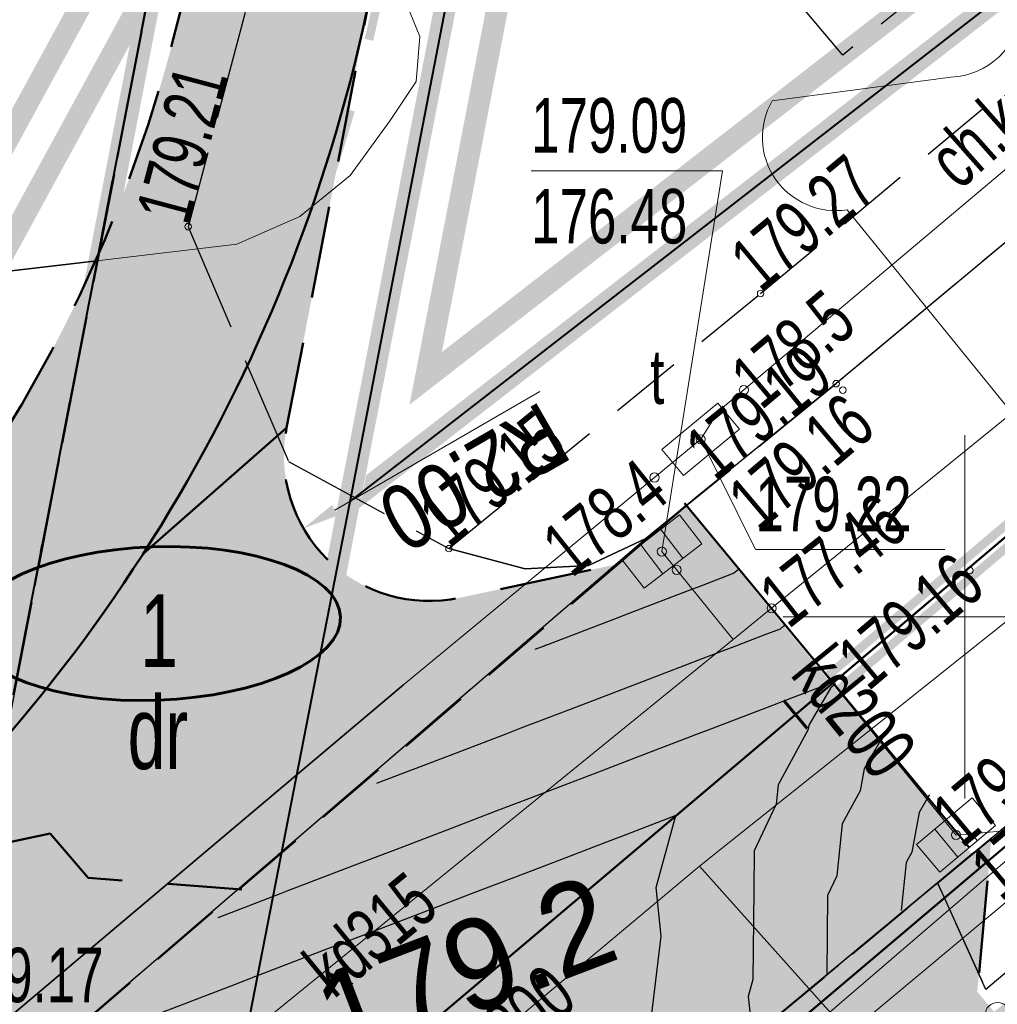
# Model space of a CAD drawing. Header units: metres. Extents: x 7429064 to 7431133, y 5709479 to 5714472.
# Tile 158 of 176: x 7429837 to 7429850, y 5710145 to 5710158. Entities that reach past the tile are written whole.
import ezdxf
from ezdxf.enums import TextEntityAlignment as Align

# ---------------------------------------------------------------- set-up
doc = ezdxf.new("R2010")
doc.units = ezdxf.units.M
for name, pattern in [('1', [0]), ('12', [3, 1, -1, 0, -1]), ('2_1', [0]), ('2_KTCR02', [1.5, 1, -0.5]), ('2_KTJZ01', [2, 1.5, -0.5]), ('2_KTKR01', [0]), ('2_KTPL01', [2, 1.5, -0.5]), ('3_14', [1, -1]), ('3_KTCR02', [1.5, 1, -0.5]), ('3_KTJZ01', [2, 1.5, -0.5]), ('3_KTKR01', [0]), ('3_KTPL01', [2, 1.5, -0.5]), ('4_KTJZ01', [2, 1.5, -0.5]), ('4_SUOP03_17', [0]), ('4_SUPE_01', [0]), ('4_SUPK_01', [0]), ('4_SUPT_01', [0]), ('4_SUPW_01', [0]), ('7_1', [0]), ('7_SUOP03_07', [0]), ('7_SUPE_01', [0]), ('7_SUPK_01', [0]), ('7_SUPT_01', [0]), ('7_SUPW_01', [0]), ('8_1', [0]), ('8_SUOP03_03', [0]), ('8_SUOP03_13', [0]), ('8_SUPE_01', [0]), ('ACAD_ISO03W100', [30, 12, -18]), ('CENTER2', [1.125, 0.75, -0.125, 0.125, -0.125]), ('DASHED', [19.05, 12.7, -6.35]), ('HIDDEN', [0.375, 0.25, -0.125])]:
    doc.linetypes.add(name, pattern=pattern)
for name, color, linetype in [('_1_Mapa', 7, 'Continuous'), ('_1_X-REFY', 7, 'Continuous'), ('C-DROGI-SYTUACJA-ETYKIETY', 7, 'Continuous'), ('C-TEREN', 7, 'Continuous'), ('C-TEREN-ETYKIETY', 7, 'Continuous'), ('zzz.gaHSDomyslna', 7, 'Continuous')]:
    doc.layers.add(name, color=color, linetype=linetype)
doc.layers.add('_Brudnopis', color=22, linetype='Continuous', lineweight=50, plot=False)
for name, color, linetype, lineweight, true_color in [('_D_7_CZASOWE ZAJĘCIE_PRZEBUDOWA SIECI', 7, 'HIDDEN', 50, 0xd16900), ('DZIALKA_L_0', 7, '1', 40, 0x008000), ('DZIALKA_T_0', 7, 'Continuous', 40, 0x008000), ('HECZ DROGI ROWEROWE', 7, 'Continuous', 13, 0xff8a8a), ('UZYTKI_T_0', 7, 'Continuous', 18, 0x008000)]:
    doc.layers.add(name, color=color, linetype=linetype, lineweight=lineweight, true_color=true_color)
for name, color, linetype, lineweight in [('_D_7_PAS DROGOWY-LINIA ROZGR TEREN INW', 222, 'HIDDEN', 50), ('_D_7_PAS DROGOWY_PODZIAL', 1, 'Continuous', 50), ('_D_7_TEREN NIEZBEDNY DLA OB_BUD', 252, 'HIDDEN', 50), ('_D_8_Wymiary', 7, 'Continuous', 20), ('D_1_LINIA_KRAWĘŻNIK_BET_20_30 WYN 0-2 CM', 5, 'HIDDEN', 40), ('D_1_LINIA_KRAWĘŻNIK_BET_20_30 WYN 12 CM - III', 7, 'Continuous', 50), ('DZIAŁKI_WEJCIE _SIECI', 30, 'ACAD_ISO03W100', 60), ('gaPoziome', 7, 'Continuous', 30), ('GMINA_L_0', 252, '12', 35), ('KRAWĘŻNIK BETONOWY 12_25 WYN 0 CM', 250, 'DASHED', 50), ('KRZYZE_L_0', 252, '1', 18), ('KTCR_E_T_1', 252, 'Continuous', 15), ('KTCR_L_1', 252, '2_KTCR02', 30), ('KTJZ_L_0', 252, '2_KTJZ01', 30), ('KTJZ_L_0_a', 252, '4_KTJZ01', 18), ('KTKR_L_0', 252, '2_KTKR01', 30), ('KTOK_L_1', 252, '2_1', 18), ('KTPL_L_0', 252, '2_KTPL01', 30), ('RTPW_T_1', 252, 'Continuous', 15), ('SUOE_L_1_a', 252, '8_SUOP03_13', 35), ('SUOT_L_1', 252, '4_SUOP03_17', 35), ('SUPE_L_2', 252, '4_SUPE_01', 18), ('SUPE_L_2_a', 252, '8_SUPE_01', 18), ('SUPE_L_3', 252, '4_SUPE_01', 18), ('SUPK_E_T_0', 252, 'Continuous', 15), ('SUPK_E_T_4', 252, 'Continuous', 15), ('SUPK_L_0', 252, '4_SUPK_01', 18), ('SUPK_L_4', 252, '4_SUPK_01', 18), ('SUPT_L_0', 252, '4_SUPT_01', 18), ('SUPW_L_0', 252, '4_SUPW_01', 18), ('SUTK_T_0', 252, 'Continuous', 18), ('SUTT_T_0', 252, 'Continuous', 18), ('SUUK_T_0', 252, 'Continuous', 18), ('SUUT_E_T_9', 252, 'Continuous', 15), ('SUUT_T_1', 252, 'Continuous', 18)]:
    doc.layers.add(name, color=color, linetype=linetype, lineweight=lineweight)
doc.layers.add('D_2_HECZ_JEZDNIA KR3- NOWA KONSTRUKCJA', color=7, linetype='Continuous', lineweight=13, true_color=0x99e6ff, transparency=0.3)
doc.layers.add('D_2_HECZ_ZJAZDY - KOSTKA BET', color=214, linetype='Continuous', lineweight=13, transparency=0.3)
doc.styles.add('Styl Arial', font='arial.ttf', dxfattribs={"width": 0.8, "height": 0.9})
doc.dimstyles.new('1_500', dxfattribs={"dimtxt": 0.9, "dimasz": 1, "dimexe": 0.18, "dimexo": 0, "dimgap": 0.2, "dimtad": 4, "dimzin": 0, "dimdsep": 46, "dimtxsty": 'Styl Arial', "dimcen": 0.25, "dimclrd": 256, "dimclre": 256, "dimclrt": 256, "dimazin": 0, "dimtfac": 1, "dimtix": 1, "dimtmove": 1, "dimatfit": 3, "dimfxl": 0.18, "dimtolj": 1, "dimtzin": 0, "dimlwd": -1, "dimlwe": -1, "dimarcsym": 0})

# ---------------------------------------------------------------- blocks, each defined once
blk = doc.blocks.new('*D93')
at = {"layer": '_D_8_Wymiary', "transparency": 16777216}
blk.add_line((7429844.149, 5710153.1), (7429841.33, 5710151.469), dxfattribs=at)
blk.add_solid([(7429841.289, 5710151.541), (7429841.372, 5710151.397), (7429840.898, 5710151.218)], dxfattribs=at)
at = {"layer": 'Defpoints', "color": 0, "transparency": 16777216}
for p in [(7429842.629, 5710152.22), (7429840.898, 5710151.218)]:
    blk.add_point(p, dxfattribs=at)
at = {"layer": '_D_8_Wymiary', "transparency": 16777216, "insert": (7429843.236, 5710151.925), "char_height": 0.9, "attachment_point": 5, "rotation": 210.0651, "style": 'Styl Arial'}
blk.add_mtext('\\A1;R2.00', dxfattribs=at)
blk = doc.blocks.new('*D94')
at = {"layer": '_D_8_Wymiary', "transparency": 16777216}
blk.add_line((7429836.914, 5710143.059), (7429835.764, 5710146.106), dxfattribs=at)
blk.add_solid([(7429835.842, 5710146.135), (7429835.686, 5710146.076), (7429835.587, 5710146.573)], dxfattribs=at)
at = {"layer": 'Defpoints', "color": 0, "transparency": 16777216}
for p in [(7429835.587, 5710146.573), (7429837.354, 5710141.896)]:
    blk.add_point(p, dxfattribs=at)
at = {"layer": '_D_8_Wymiary', "transparency": 16777216, "insert": (7429835.904, 5710144.151), "char_height": 0.9, "attachment_point": 5, "rotation": 110.6898, "style": 'Styl Arial'}
blk.add_mtext('\\A1;R5.00', dxfattribs=at)
blk = doc.blocks.new('3_RTPW02')
at = {"linetype": 'Continuous'}
blk.add_circle((0, 0), 0.045, dxfattribs=at)
blk = doc.blocks.new('7_SUPS01_05')
at = {"linetype": 'Continuous'}
blk.add_circle((0, 0), 0.0625, dxfattribs=at)
blk = doc.blocks.new('7_SUPS01_07')
at = {"linetype": 'Continuous'}
blk.add_circle((0, 0), 0.0625, dxfattribs=at)
blk = doc.blocks.new('7_SUUS05')
at = {"linetype": 'Continuous'}
for p, q in [((-0.5, -0.25), (-0.5, 0.25)), ((-0.5, 0.25), (0.5, 0.25)), ((-0.175, 0.25), (-0.175, -0.25)), ((0.175, 0.25), (0.175, -0.25)), ((0.5, 0.25), (0.5, -0.25)), ((0.5, -0.25), (-0.5, -0.25))]:
    blk.add_line(p, q, dxfattribs=at)
blk = doc.blocks.new('7_SUUS15_07B')
at = {"linetype": 'Continuous'}
for p, q in [((0.5, 0.233), (-0.5, 0.233)), ((-0.5, 0.233), (-0.5, -0.233)), ((0.5, -0.233), (0.5, 0.233)), ((-0.5, -0.233), (0.5, -0.233))]:
    blk.add_line(p, q, dxfattribs=at)
blk = doc.blocks.new('X-ref_MDCP_Szara')
at = {"layer": 'DZIALKA_L_0', "linetype": '1'}
for p, q in [((7429854.703, 5710241.03), (7429836.9, 5710148.93)), ((7429841.54, 5710151.59), (7429846.14, 5710175.38)), ((7429841.54, 5710151.59), (7429856.42, 5710163.13)), ((7429838.22, 5710134.56), (7429841.54, 5710151.59))]:
    blk.add_line(p, q, dxfattribs=at)
at = {"layer": 'GMINA_L_0', "linetype": '12'}
blk.add_line((7429836.9, 5710148.93), (7429860.884, 5710273.006), dxfattribs=at)
at = {"layer": 'KRZYZE_L_0', "linetype": '1'}
for p, q in [((7429850, 5710147.5), (7429850, 5710152.5)), ((7429847.5, 5710150), (7429852.5, 5710150))]:
    blk.add_line(p, q, dxfattribs=at)
at = {"layer": 'KTCR_L_1', "linetype": '3_KTCR02'}
for p, q in [((7429847.19, 5710154.45), (7429853.44, 5710159.65)), ((7429854.467, 5710158.42), (7429848.23, 5710153.21)), ((7429842.9, 5710150.94), (7429847.19, 5710154.45)), ((7429848.23, 5710153.21), (7429845.61, 5710151.08)), ((7429845.61, 5710151.08), (7429844.82, 5710150.71)), ((7429843.95, 5710150.66), (7429842.9, 5710150.94)), ((7429844.82, 5710150.71), (7429843.95, 5710150.66)), ((7429849.623, 5710146.34), (7429851.66, 5710148.03)), ((7429853.08, 5710147.24), (7429850.291, 5710144.876)), ((7429850.291, 5710144.876), (7429849.623, 5710146.34))]:
    blk.add_line(p, q, dxfattribs=at)
at = {"layer": 'KTJZ_L_0', "linetype": '3_KTJZ01'}
for p, q in [((7429836.45, 5710146.5), (7429841.322, 5710171.79)), ((7429840.61, 5710160.25), (7429839.31, 5710155.37)), ((7429854.467, 5710158.42), (7429848.23, 5710153.21)), ((7429839.31, 5710155.37), (7429840.69, 5710152.14)), ((7429845.61, 5710151.08), (7429848.23, 5710153.21)), ((7429840.69, 5710152.14), (7429842.9, 5710150.94)), ((7429825.38, 5710133.7), (7429845.61, 5710151.08)), ((7429844.82, 5710150.71), (7429845.61, 5710151.08)), ((7429842.9, 5710150.94), (7429843.95, 5710150.66)), ((7429843.95, 5710150.66), (7429844.82, 5710150.71)), ((7429851.66, 5710148.03), (7429836.26, 5710135.25)), ((7429845.569, 5710142.976), (7429849.623, 5710146.34)), ((7429849.623, 5710146.34), (7429850.451, 5710144.525))]:
    blk.add_line(p, q, dxfattribs=at)
at = {"layer": 'KTJZ_L_0', "linetype": '3_14'}
blk.add_line((7429826.153, 5710134.364), (7429845.61, 5710151.08), dxfattribs=at)
at = {"layer": 'KTJZ_L_0_a', "linetype": '4_KTJZ01'}
blk.add_line((7429841.329, 5710171.799), (7429836.45, 5710146.5), dxfattribs=at)
at = {"layer": 'KTKR_L_0', "linetype": '3_KTKR01'}
for p, q in [((7429854.467, 5710158.42), (7429848.23, 5710153.21)), ((7429848.23, 5710153.21), (7429845.61, 5710151.08)), ((7429845.61, 5710151.08), (7429844.82, 5710150.71)), ((7429843.95, 5710150.66), (7429842.9, 5710150.94)), ((7429844.82, 5710150.71), (7429843.95, 5710150.66)), ((7429851.66, 5710148.03), (7429849.623, 5710146.34)), ((7429849.623, 5710146.34), (7429845.569, 5710142.976))]:
    blk.add_line(p, q, dxfattribs=at)
at = {"layer": 'KTOK_L_1'}
blk.add_circle((7429850.451, 5710144.525), 0.17, dxfattribs=at)
at = {"layer": 'KTPL_L_0', "linetype": '3_KTPL01'}
for p, q in [((7429848.32, 5710157.73), (7429844.29, 5710162.54)), ((7429853.13, 5710161.61), (7429848.32, 5710157.73))]:
    blk.add_line(p, q, dxfattribs=at)
at = {"layer": 'SUOE_L_1_a', "linetype": '8_SUOP03_03'}
blk.add_line((7429834.5, 5710154.48), (7429838.054, 5710154.902), dxfattribs=at)
at = {"layer": 'SUOE_L_1_a', "linetype": '8_1'}
blk.add_line((7429834.5, 5710154.48), (7429838.054, 5710154.902), dxfattribs=at)
at = {"layer": 'SUOT_L_1', "linetype": '7_SUOP03_07'}
blk.add_line((7429842.28, 5710149.07), (7429835.919, 5710143.717), dxfattribs=at)
at = {"layer": 'SUOT_L_1', "linetype": '7_1'}
blk.add_line((7429835.919, 5710143.717), (7429842.28, 5710149.07), dxfattribs=at)
at = {"layer": 'SUPE_L_2', "linetype": '7_SUPE_01'}
for p, q in [((7429842.498, 5710157.987), (7429842.28, 5710158.52)), ((7429842.449, 5710157.367), (7429842.498, 5710157.987)), ((7429842.09, 5710156.83), (7429842.449, 5710157.367)), ((7429841.541, 5710156.072), (7429842.09, 5710156.83)), ((7429840.846, 5710155.51), (7429841.541, 5710156.072)), ((7429839.98, 5710155.13), (7429840.846, 5710155.51)), ((7429838.054, 5710154.902), (7429839.98, 5710155.13))]:
    blk.add_line(p, q, dxfattribs=at)
at = {"layer": 'SUPE_L_2_a', "linetype": '8_SUPE_01'}
blk.add_line((7429834.5, 5710154.48), (7429838.054, 5710154.902), dxfattribs=at)
at = {"layer": 'SUPE_L_3', "linetype": '7_SUPE_01'}
for p, q in [((7429847.348, 5710157.103), (7429849.808, 5710157.425)), ((7429853.867, 5710148.829), (7429848.38, 5710155.604)), ((7429837.051, 5710134.8), (7429853.867, 5710148.829))]:
    blk.add_line(p, q, dxfattribs=at)
for centre, radius, start, end in [((7429849.763, 5710158.454), 1.029, 272.484, 354.0191), ((7429848.223, 5710156.6), 1.009, 150.1177, 278.9539)]:
    blk.add_arc(centre, radius, start, end, dxfattribs=at)
at = {"layer": 'SUPK_L_0', "linetype": '7_SUPK_01'}
for p, q in [((7429865.13, 5710164.57), (7429847.34, 5710150.12)), ((7429846.81, 5710149.69), (7429845.83, 5710150.9)), ((7429847.34, 5710150.12), (7429846.81, 5710149.69)), ((7429849.88, 5710147), (7429847.34, 5710150.12)), ((7429846.81, 5710149.69), (7429835.83, 5710140.77))]:
    blk.add_line(p, q, dxfattribs=at)
at = {"layer": 'SUPK_L_0', "linetype": '7_1'}
for p, q in [((7429847.34, 5710150.12), (7429865.13, 5710164.57)), ((7429846.81, 5710149.69), (7429845.83, 5710150.9)), ((7429846.81, 5710149.69), (7429847.34, 5710150.12)), ((7429849.88, 5710147), (7429847.34, 5710150.12)), ((7429835.83, 5710140.77), (7429846.81, 5710149.69))]:
    blk.add_line(p, q, dxfattribs=at)
at = {"layer": 'SUPK_L_4', "linetype": '7_SUPK_01'}
for p, q in [((7429846.35, 5710146.57), (7429882.78, 5710175.67)), ((7429835.75, 5710137.72), (7429846.35, 5710146.57)), ((7429846.35, 5710146.57), (7429856.091, 5710135.68))]:
    blk.add_line(p, q, dxfattribs=at)
at = {"layer": 'SUPK_L_4', "linetype": '7_1'}
for p, q in [((7429846.35, 5710146.57), (7429882.78, 5710175.67)), ((7429835.75, 5710137.72), (7429846.35, 5710146.57)), ((7429846.35, 5710146.57), (7429856.091, 5710135.68))]:
    blk.add_line(p, q, dxfattribs=at)
at = {"layer": 'SUPT_L_0', "linetype": '7_SUPT_01'}
for p, q in [((7429846.61, 5710152.83), (7429874.83, 5710176.61)), ((7429846.365, 5710152.445), (7429846.61, 5710152.83)), ((7429842.28, 5710149.07), (7429846.365, 5710152.445)), ((7429835.919, 5710143.717), (7429842.28, 5710149.07))]:
    blk.add_line(p, q, dxfattribs=at)
at = {"layer": 'SUPW_L_0', "linetype": '7_SUPW_01'}
blk.add_line((7429845.65, 5710142.43), (7429860.36, 5710155.04), dxfattribs=at)
at = {"layer": 'SUPW_L_0', "linetype": '7_1'}
blk.add_line((7429860.36, 5710155.04), (7429845.65, 5710142.43), dxfattribs=at)
at = {"layer": 'SUTK_T_0', "linetype": 'Continuous'}
for p, q in [((7429844.033, 5710156.139), (7429846.666, 5710156.139)), ((7429845.83, 5710150.9), (7429846.666, 5710156.139)), ((7429849.88, 5710147), (7429854.354, 5710147.391))]:
    blk.add_line(p, q, dxfattribs=at)
at = {"layer": 'SUTT_T_0', "linetype": 'Continuous'}
for p, q in [((7429846.365, 5710152.445), (7429847.12, 5710150.93)), ((7429847.12, 5710150.93), (7429849.726, 5710150.93))]:
    blk.add_line(p, q, dxfattribs=at)
at = {"layer": 'RTPW_T_1'}
for p in [(7429839.31, 5710155.37), (7429847.19, 5710154.45), (7429848.23, 5710153.21), (7429848.32, 5710153.12), (7429842.9, 5710150.94), (7429850.07, 5710150.64)]:
    blk.add_blockref('3_RTPW02', p, dxfattribs=at)
at = {"layer": 'SUTK_T_0'}
for p in [(7429845.83, 5710150.9), (7429846.034, 5710150.648), (7429847.34, 5710150.12), (7429849.88, 5710147)]:
    blk.add_blockref('7_SUPS01_05', p, dxfattribs=at)
at = {"layer": 'SUTT_T_0'}
for p in [(7429846.959, 5710153.124), (7429846.365, 5710152.445), (7429845.729, 5710151.919)]:
    blk.add_blockref('7_SUPS01_07', p, dxfattribs=at)
at = {"layer": 'SUUK_T_0'}
for p, rotation in [((7429845.83, 5710150.9), 37.6414630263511), ((7429849.88, 5710147), 39.93670711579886)]:
    blk.add_blockref('7_SUUS05', p, dxfattribs=dict(at, rotation=rotation))
at = {"layer": 'SUUT_T_1', "rotation": 39.62328339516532}
blk.add_blockref('7_SUUS15_07B', (7429846.365, 5710152.445), dxfattribs=at)
at = {"layer": 'DZIALKA_T_0', "width": 0.7}
blk.add_text('1', height=1, dxfattribs=at).set_placement((7429838.651, 5710150.312), align=Align.TOP_LEFT)
at = {"layer": 'KTCR_E_T_1', "width": 0.7}
blk.add_text('ch.kp.', height=0.75, rotation=41.5761, dxfattribs=at).set_placement((7429850.438, 5710156.69), align=Align.MIDDLE)
at = {"layer": 'RTPW_T_1', "width": 0.7}
for s, rotation, p in [('179.21', 75.0832, (7429839.31, 5710155.37)), ('179.27', 39.7605, (7429847.19, 5710154.45)), ('179.15', 39.2894, (7429842.9, 5710150.94))]:
    blk.add_text(s, height=0.75, rotation=rotation, dxfattribs=at).set_placement(p)
for s, rotation, p in [('179.19', 39.1103, (7429848.23, 5710153.21)), ('179.12', 39.9991, (7429851.61, 5710148.19))]:
    blk.add_text(s, height=0.75, rotation=rotation, dxfattribs=at).set_placement(p, align=Align.RIGHT)
for s, rotation, p in [('179.16', 40.2498, (7429848.32, 5710153.12)), ('179.21', 40.1536, (7429851.66, 5710148.03))]:
    blk.add_text(s, height=0.75, rotation=rotation, dxfattribs=at).set_placement(p, align=Align.TOP_RIGHT)
blk.add_text('179.16', height=0.75, rotation=40.1669, dxfattribs=at).set_placement((7429850.07, 5710150.64), align=Align.MIDDLE_RIGHT)
at = {"layer": 'SUPK_E_T_0', "width": 0.7}
for s, rotation, p in [('kd200', 309.1491, (7429848.491, 5710148.706)), ('kd315', 39.4439, (7429841.807, 5710145.645))]:
    blk.add_text(s, height=0.75, rotation=rotation, dxfattribs=at).set_placement(p, align=Align.MIDDLE)
at = {"layer": 'SUPK_E_T_4', "width": 0.7}
blk.add_text('ksD200', height=0.75, rotation=39.8587, dxfattribs=at).set_placement((7429843.535, 5710144.219), align=Align.MIDDLE)
at = {"layer": 'SUTK_T_0', "width": 0.7}
for s, p in [('179.09', (7429844.033, 5710157.139)), ('176.48', (7429844.033, 5710155.889)), ('179.17', (7429835.998, 5710145.449))]:
    blk.add_text(s, height=0.75, dxfattribs=at).set_placement(p, align=Align.TOP_LEFT)
blk.add_text('177.46', height=0.75, rotation=38.3211, dxfattribs=at).set_placement((7429847.34, 5710150.12), align=Align.MIDDLE_LEFT)
at = {"layer": 'SUTT_T_0', "width": 0.7}
blk.add_text('178.5', height=0.75, rotation=40.12, dxfattribs=at).set_placement((7429846.959, 5710153.124), align=Align.MIDDLE_LEFT)
blk.add_text('178.4', height=0.75, rotation=38.62, dxfattribs=at).set_placement((7429845.729, 5710151.919), align=Align.MIDDLE_RIGHT)
blk.add_text('179.22', height=0.75, dxfattribs=at).set_placement((7429847.12, 5710151.93), align=Align.TOP_LEFT)
at = {"layer": 'SUUT_E_T_9', "width": 0.7}
blk.add_text('t', height=0.75, dxfattribs=at).set_placement((7429845.67, 5710152.931))
at = {"layer": 'UZYTKI_T_0', "width": 0.7}
blk.add_text('dr', height=1, dxfattribs=at).set_placement((7429838.477, 5710148.908), align=Align.TOP_LEFT)
blk = doc.blocks.new('gaHSPos')
at = {"color": 0, "linetype": 'Continuous', "lineweight": 0}
blk.add_point((0, 0), dxfattribs=at)
blk = doc.blocks.new('*U226')
at = {"layer": 'zzz.gaHSDomyslna', "color": 140}
for points in [[(-6.861, -12.258, 0.12, 0.12, 0.15685), (-0.118, 0.023, 0.12, 0.12, 0)], [(0.118, -0.023, 0.12, 0.12, -0.010814), (-0.093, -1, 0.12, 0.12, 0)], [(-0.346, -1.968, 0.12, 0.12, -0.010814), (-0.641, -2.923, 0.12, 0.12, 0)], [(-0.976, -3.865, 0.12, 0.12, -0.010814), (-1.353, -4.792, 0.12, 0.12, 0)], [(-1.768, -5.701, 0.12, 0.12, -0.010814), (-2.223, -6.591, 0.12, 0.12, 0)], [(-2.716, -7.462, 0.12, 0.12, -0.010814), (-3.246, -8.309, 0.12, 0.12, 0)], [(-3.812, -9.134, 0.12, 0.12, -0.010814), (-4.413, -9.933, 0.12, 0.12, 0)], [(-5.048, -10.705, 0.12, 0.12, -0.010814), (-5.716, -11.449, 0.12, 0.12, 0)]]:
    blk.add_lwpolyline(points, format="xyseb", dxfattribs=at)
at = {"color": 140}
for p in [(0, 0), (-6.778, -12.345)]:
    blk.add_blockref('gaHSPos', p, dxfattribs=at)
blk = doc.blocks.new('*U258')
at = {"linetype": 'Continuous', "lineweight": 0}
h = blk.add_hatch(color=0, dxfattribs=at)
edge = h.paths.add_edge_path()
edge.add_ellipse((-0.35, 0.6), major_axis=(0, 0.6), ratio=0.333333, start_angle=339.1791, end_angle=685.9352)
edge.add_line((-0.238, 1.097), (-0.232, 1.157))
edge.add_line((-0.232, 1.157), (0.005, 0.684))
edge.add_arc((-0.017, 0.673), 0.0247, 0, 26.5651, ccw=False)
edge.add_line((0.008, 0.673), (0.008, 0.425))
edge.add_arc((0.032, 0.425), 0.0247, 180, 270)
edge.add_line((0.032, 0.4), (0.076, 0.4))
edge.add_arc((0.076, 0.425), 0.0247, 270, 290.3551)
edge.add_line((0.085, 0.402), (0.158, 0.429))
edge.add_ellipse((0.35, 0.6), major_axis=(0, 0.6), ratio=0.333333, start_angle=106.5707, end_angle=378.3144)
edge.add_line((0.287, 1.17), (0.215, 1.519))
edge.add_line((0.215, 1.519), (0.251, 1.765))
edge.add_line((0.251, 1.765), (0.256, 1.765))
edge.add_line((0.256, 1.765), (0.271, 1.808))
edge.add_line((0.271, 1.808), (0.271, 1.863))
edge.add_line((0.271, 1.863), (0.143, 1.863))
edge.add_line((0.143, 1.863), (0.137, 1.808))
edge.add_line((0.137, 1.808), (0.203, 1.765))
edge.add_line((0.203, 1.765), (0.185, 1.641))
edge.add_line((0.185, 1.641), (-0.18, 1.641))
edge.add_line((-0.18, 1.641), (-0.159, 1.833))
edge.add_spline(control_points=[(-0.159, 1.833), (-0.157, 1.839), (-0.147, 1.859), (-0.12, 1.861), (-0.1, 1.863)], knot_values=[0, 0, 0, 0, 0.02025, 0.071822, 0.071822, 0.071822, 0.071822], degree=3, periodic=0)
edge.add_line((-0.1, 1.863), (-0.05, 1.863))
edge.add_line((-0.05, 1.863), (-0.05, 2))
edge.add_line((-0.05, 2), (-0.131, 2))
edge.add_spline(control_points=[(-0.131, 2), (-0.139, 1.999), (-0.149, 1.994), (-0.157, 1.989)], knot_values=[0.067484, 0.067484, 0.067484, 0.067484, 0.093736, 0.093736, 0.093736, 0.093736], degree=3, periodic=0)
edge.add_arc((-0.116, 1.918), 0.0817, 120.1379, 168.8933)
edge.add_line((-0.196, 1.934), (-0.279, 1.161))
h.paths.add_polyline_path([(-0.195, 1.5), (0.165, 1.5), (0.05, 0.7), (-0.222, 1.244)], flags=16)
edge = h.paths.add_edge_path(flags=16)
edge.add_ellipse((-0.35, 0.6), major_axis=(0, -0.45), ratio=0.350072, start_angle=159.1526, end_angle=502.0815, ccw=False)
edge.add_line((-0.294, 1.021), (-0.325, 0.734))
edge.add_arc((-0.337, 0.736), 0.0128, 322.797, 353.8856, ccw=False)
edge.add_line((-0.327, 0.728), (-0.359, 0.686))
edge.add_arc((-0.33, 0.663), 0.0365, 142.797, 180)
edge.add_line((-0.367, 0.663), (-0.367, 0.571))
edge.add_arc((-0.354, 0.571), 0.0128, 180, 270)
edge.add_line((-0.354, 0.558), (-0.346, 0.558))
edge.add_arc((-0.346, 0.571), 0.0128, 270, 333.0195)
edge.add_spline(control_points=[(-0.335, 0.565), (-0.322, 0.589), (-0.301, 0.632), (-0.283, 0.681), (-0.28, 0.703), (-0.28, 0.705)], knot_values=[0.007888, 0.007888, 0.007888, 0.007888, 0.089431, 0.152858, 0.158023, 0.158023, 0.158023, 0.158023], degree=3, periodic=0)
edge.add_line((-0.28, 0.705), (-0.253, 0.955))
edge = h.paths.add_edge_path(flags=16)
edge.add_line((0.195, 1.379), (0.249, 1.118))
edge.add_ellipse((0.35, 0.6), major_axis=(0, 0.6), ratio=0.333333, start_angle=390.3444, end_angle=440.4059)
edge.add_line((0.153, 0.7), (0.098, 0.7))
edge.add_line((0.098, 0.7), (0.195, 1.379))
edge = h.paths.add_edge_path(flags=16)
edge.add_ellipse((0.35, 0.6), major_axis=(0, -0.45), ratio=0.350072, start_angle=290.1309, end_angle=617.1604, ccw=False)
edge.add_line((0.202, 0.445), (0.35, 0.5))
edge.add_arc((0.278, 0.595), 0.119, 307.1318, 362.4334)
edge.add_line((0.397, 0.6), (0.397, 0.675))
edge.add_arc((0.372, 0.675), 0.0247, 0, 90)
edge.add_line((0.372, 0.7), (0.196, 0.7))
blk = doc.blocks.new('*U282')
at = {"layer": 'zzz.gaHSDomyslna', "color": 251}
for points in [[(4.97, 4.362, 0.12, 0.12, 0), (-0.078, 0.092, 0.12, 0.12, 0)], [(5.125, 4.178, 0.12, 0.12, 0), (0.078, -0.092, 0.12, 0.12, 0)]]:
    blk.add_lwpolyline(points, format="xyseb", dxfattribs=at)
at = {"color": 251}
for p in [(5.047, 4.27), (0, 0)]:
    blk.add_blockref('gaHSPos', p, dxfattribs=at)
blk = doc.blocks.new('*U283')
at = {"layer": 'zzz.gaHSDomyslna', "color": 251}
for points in [[(3.054, 2.584, 0.24, 0.24, 0), (3.817, 3.229, 0.24, 0.24, 0)], [(1.527, 1.292, 0.24, 0.24, 0), (2.29, 1.938, 0.24, 0.24, 0)], [(0, 0, 0.24, 0.24, 0), (0.763, 0.646, 0.24, 0.24, 0)]]:
    blk.add_lwpolyline(points, format="xyseb", dxfattribs=at)
at = {"color": 251}
for p in [(4.536, 3.837), (0, 0)]:
    blk.add_blockref('gaHSPos', p, dxfattribs=at)
blk = doc.blocks.new('*U284')
at = {"layer": 'zzz.gaHSDomyslna', "color": 251}
for points in [[(7.236, 6.279, 0.12, 0.12, 0), (-0.078, 0.092, 0.12, 0.12, 0)], [(7.391, 6.096, 0.12, 0.12, 0), (0.078, -0.092, 0.12, 0.12, 0)]]:
    blk.add_lwpolyline(points, format="xyseb", dxfattribs=at)
at = {"color": 251}
for p in [(7.313, 6.187), (0, 0)]:
    blk.add_blockref('gaHSPos', p, dxfattribs=at)
blk = doc.blocks.new('X-ref_SOR')
at = {"layer": 'gaPoziome'}
for name, p in [('*U226', (7429841.891, 5710158.941)), ('*U282', (7429848.179, 5710149.089)), ('*U283', (7429843.643, 5710145.252)), ('*U284', (7429836.33, 5710139.065))]:
    blk.add_blockref(name, p, dxfattribs=at)
at = {"layer": 'gaPoziome', "color": 140, "rotation": 96.70641856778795}
blk.add_blockref('*U258', (7429842.076, 5710149.319), dxfattribs=at)
blk = doc.blocks.new('*U295')
at = {"layer": 'C-TEREN-ETYKIETY', "color": 7, "linetype": 'Continuous', "lineweight": -3, "insert": (7429843.125, 5710145.147, 179.2), "char_height": 1.25, "attachment_point": 5, "rotation": 20.9414}
blk.add_mtext('179.2', dxfattribs=at)
blk = doc.blocks.new('x-ref_warstwice')
at = {"layer": 'C-TEREN', "color": 42, "linetype": 'HIDDEN', "lineweight": 25, "ltscale": 10}
for points, elevation in [([(7429844.087, 5710149.558), (7429844.223, 5710149.609), (7429844.239, 5710149.615), (7429844.259, 5710149.623), (7429845.228, 5710149.994), (7429845.379, 5710150.052), (7429846.218, 5710150.373), (7429846.38, 5710150.435), (7429846.816, 5710150.602), (7429846.839, 5710150.62), (7429846.887, 5710150.659)], 179.12), ([(7429841.906, 5710147.712), (7429841.915, 5710147.716), (7429841.916, 5710147.716), (7429841.918, 5710147.716), (7429842.906, 5710148.095), (7429843.687, 5710148.394), (7429843.895, 5710148.473), (7429844.574, 5710148.733), (7429844.885, 5710148.852), (7429845.278, 5710149.003), (7429845.874, 5710149.231), (7429846.398, 5710149.431), (7429846.864, 5710149.609), (7429847.24, 5710149.753), (7429847.462, 5710149.838), (7429847.509, 5710149.876), (7429847.533, 5710149.896)], 179.14), ([(7429839.725, 5710145.867), (7429840.583, 5710146.195), (7429840.696, 5710146.239), (7429841.573, 5710146.574), (7429842.266, 5710146.839), (7429842.562, 5710146.953), (7429842.937, 5710147.096), (7429843.552, 5710147.331), (7429844.038, 5710147.517), (7429844.541, 5710147.71), (7429844.924, 5710147.856), (7429845.531, 5710148.089), (7429846.297, 5710148.382), (7429846.52, 5710148.467), (7429847.418, 5710148.811), (7429847.51, 5710148.846), (7429848.101, 5710149.072), (7429848.108, 5710149.075), (7429848.178, 5710149.132), (7429848.179, 5710149.132)], 179.16), ([(7429848.221, 5710149.082), (7429848.154, 5710149.023), (7429848.153, 5710149.022), (7429847.855, 5710148.51), (7429847.845, 5710148.45), (7429847.431, 5710147.692), (7429847.403, 5710147.423), (7429847.099, 5710146.783), (7429847.094, 5710146.24), (7429847.084, 5710145.011), (7429847.02, 5710144.779), (7429847.077, 5710144.228)], 179.16), ([(7429848.869, 5710148.317), (7429848.824, 5710148.278), (7429848.809, 5710148.247), (7429848.613, 5710147.91), (7429848.558, 5710147.607), (7429848.311, 5710147.156), (7429848.238, 5710146.437), (7429848.11, 5710146.168), (7429848.101, 5710145.094)], 179.14), ([(7429849.516, 5710147.552), (7429849.494, 5710147.532), (7429849.464, 5710147.472), (7429849.37, 5710147.311), (7429849.271, 5710146.764), (7429849.192, 5710146.62), (7429849.124, 5710145.96)], 179.12), ([(7429846.053, 5710143.362), (7429845.665, 5710144.324), (7429845.719, 5710144.769), (7429845.822, 5710145.61), (7429845.754, 5710146.276), (7429846.025, 5710147.267), (7429845.275, 5710146.98), (7429845.187, 5710146.946), (7429844.388, 5710146.641), (7429844.197, 5710146.568), (7429843.956, 5710146.475), (7429843.208, 5710146.189), (7429842.616, 5710145.963), (7429842.218, 5710145.81), (7429841.716, 5710145.618), (7429841.229, 5710145.432), (7429840.596, 5710145.189), (7429840.239, 5710145.053), (7429839.958, 5710144.945), (7429839.25, 5710144.674), (7429838.355, 5710144.332), (7429838.26, 5710144.296), (7429838.186, 5710144.267), (7429837.544, 5710144.021)], 179.18)]:
    blk.add_lwpolyline(points, dxfattribs=dict(at, elevation=elevation))
at = {"layer": 'C-TEREN-ETYKIETY', "color": 7, "linetype": 'Continuous', "lineweight": -3}
blk.add_blockref('*U295', (0, 0), dxfattribs=at)
blk = doc.blocks.new('AeccTickLine')
at = {"color": 0, "linetype": 'ByBlock', "lineweight": -2}
blk.add_line((0, 1), (0, -1), dxfattribs=at)
blk = doc.blocks.new('OŚ_Dąbrowskiego_1')
at = {"layer": '_Brudnopis', "flags": 128}
blk.add_lwpolyline([(7429850.054, 5710146.834), (7429846.143, 5710151.568)], dxfattribs=at)
at = {"layer": '_D_8_Wymiary', "color": 1, "linetype": 'CENTER2', "lineweight": 35, "flags": 128}
blk.add_lwpolyline([(7429230.998, 5709660.664), (7429273.145, 5709676.622, 0.085629), (7429337.582, 5709714.618), (7429502.301, 5709854.381), (7429714.669, 5710036.139), (7429868.111, 5710165.952)], format="xyb", dxfattribs=at)
at = {"layer": 'C-DROGI-SYTUACJA-ETYKIETY', "color": 7, "linetype": 'Continuous', "lineweight": 60, "xscale": 0.25, "yscale": 0.25, "zscale": 0.25, "rotation": 40.23149243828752}
blk.add_blockref('AeccTickLine', (7429847.669, 5710148.658), dxfattribs=at)

msp = doc.modelspace()

# ---------------------------------------------------------------- hatches: boundary and pattern name
at = {"layer": 'D_2_HECZ_JEZDNIA KR3- NOWA KONSTRUKCJA'}
h = msp.add_hatch(color=256, dxfattribs=at)
h.dxf.hatch_style = 1
edge = h.paths.add_edge_path()
edge.add_arc((7429610.557, 5709990.469), 30, 310.559, 314.2935)
edge.add_arc((7429610.557, 5709990.469), 30, 314.2935, 325.3941)
edge.add_line((7429635.249, 5709973.431), (7429635.899, 5709972.672))
edge.add_line((7429635.899, 5709972.672), (7429667.702, 5709999.89))
edge.add_line((7429667.702, 5709999.89), (7429675.246, 5710006.347))
edge.add_line((7429675.246, 5710006.347), (7429712.724, 5710038.423))
edge.add_line((7429712.724, 5710038.423), (7429823.828, 5710132.378))
edge.add_line((7429823.828, 5710132.378), (7429834.316, 5710141.377))
edge.add_line((7429834.316, 5710141.377), (7429846.156, 5710151.524))
edge.add_line((7429846.156, 5710151.524), (7429850.099, 5710146.734))
edge.add_line((7429850.099, 5710146.734), (7429838.187, 5710136.85))
edge.add_line((7429838.187, 5710136.85), (7429827.698, 5710127.833))
edge.add_line((7429827.698, 5710127.833), (7429716.613, 5710033.854))
edge.add_line((7429716.613, 5710033.854), (7429633.474, 5709962.699))
edge.add_arc((7429636.726, 5709958.9), 5, 130.559, 193.2571)
edge.add_line((7429631.859, 5709957.753), (7429636.051, 5709939.958))
edge.add_line((7429636.051, 5709939.958), (7429630.653, 5709938.888))
edge.add_line((7429630.653, 5709938.888), (7429629.491, 5709943.821))
edge.add_arc((7429623.651, 5709942.445), 6, 13.2571, 130.559)
edge.add_line((7429619.749, 5709947.003), (7429619.729, 5709946.986))
edge.add_line((7429619.729, 5709946.986), (7429617.779, 5709949.265))
edge.add_line((7429617.779, 5709949.265), (7429606.383, 5709939.512))
edge.add_line((7429606.383, 5709939.512), (7429594.274, 5709929.149))
edge.add_line((7429594.274, 5709929.149), (7429594.825, 5709928.314))
edge.add_line((7429594.825, 5709928.314), (7429589.708, 5709924.935))
edge.add_arc((7429606.237, 5709899.9), 30, 123.434, 130.559)
edge.add_line((7429586.73, 5709922.692), (7429529.23, 5709873.48))
edge.add_line((7429529.23, 5709873.48), (7429502.179, 5709850.343))
edge.add_line((7429502.179, 5709850.343), (7429339.523, 5709712.33))
edge.add_arc((7429194.822, 5709882.942), 223.711, 294.66533, 310.3021, ccw=False)
edge.add_arc((7429190.304, 5709894.737), 236.317, 290.79615, 294.46753, ccw=False)
edge.add_line((7429274.207, 5709673.816), (7429245.41, 5709663.13))
edge.add_line((7429245.41, 5709663.13), (7429242.106, 5709661.907))
edge.add_line((7429242.106, 5709661.907), (7429240.354, 5709666.717))
edge.add_line((7429240.354, 5709666.717), (7429244.254, 5709668.201))
edge.add_line((7429244.254, 5709668.201), (7429272.082, 5709679.428))
edge.add_arc((7429195.246, 5709882.369), 217, 290.73736, 310.31443)
edge.add_line((7429335.641, 5709716.905), (7429500.355, 5709856.664))
edge.add_line((7429500.355, 5709856.664), (7429629.269, 5709966.997))
edge.add_line((7429629.269, 5709966.997), (7429630.064, 5709967.677))
at = {"layer": 'D_2_HECZ_ZJAZDY - KOSTKA BET', "transparency": 33554508}
h = msp.add_hatch(color=256, dxfattribs=at)
h.dxf.hatch_style = 1
edge = h.paths.add_edge_path()
edge.add_line((7429837.411, 5710147.02), (7429836.313, 5710146.786))
edge.add_arc((7429837.354, 5710141.896), 5, 102.0154, 130.2315)
edge.add_line((7429834.124, 5710145.713), (7429832.098, 5710143.999))
edge.add_line((7429832.098, 5710143.999), (7429833.375, 5710142.51))
edge.add_line((7429833.375, 5710142.51), (7429833.212, 5710140.388))
edge.add_line((7429833.212, 5710140.388), (7429840.048, 5710146.25))
edge.add_line((7429840.048, 5710146.25), (7429837.933, 5710146.412))
edge.add_line((7429837.933, 5710146.412), (7429837.411, 5710147.02))
h = msp.add_hatch(color=256, dxfattribs=at)
h.dxf.hatch_style = 1
h.paths.add_polyline_path([(7429850.443, 5710144.519), (7429850.172, 5710144.845), (7429850.367, 5710146.957), (7429844.599, 5710142.165), (7429846.711, 5710141.969), (7429846.912, 5710141.727)])
at = {"layer": 'HECZ DROGI ROWEROWE'}
h = msp.add_hatch(color=256, dxfattribs=at)
h.dxf.hatch_style = 1
edge = h.paths.add_edge_path()
edge.add_arc((7429796.82, 5710136.433), 20.404, 308.0322, 334.2528)
edge.add_arc((7429835.93, 5710116.897), 23.318, 143.7897, 152.7624, ccw=False)
edge.add_arc((7429839.325, 5710112.767), 28.527, 132.1511, 141.1238, ccw=False)
edge.add_line((7429820.181, 5710133.917), (7429834.124, 5710145.713))
edge.add_arc((7429837.354, 5710141.896), 5, 102.0154, 130.2315, ccw=False)
edge.add_line((7429836.313, 5710146.786), (7429842.063, 5710148.01))
edge.add_line((7429842.063, 5710148.01), (7429845.234, 5710150.73))
edge.add_line((7429845.234, 5710150.73), (7429843.045, 5710150.264))
edge.add_arc((7429842.629, 5710152.22), 2, 169.0596, 282.0154, ccw=False)
edge.add_line((7429840.665, 5710152.6), (7429846.908, 5710184.895))
edge.add_arc((7429848.38, 5710184.61), 1.5, 109.3988, 169.0596, ccw=False)
edge.add_line((7429847.882, 5710186.025), (7429848.854, 5710186.367))
edge.add_line((7429848.854, 5710186.367), (7429847.265, 5710191.424))
edge.add_line((7429847.265, 5710191.424), (7429846.903, 5710192.479))
edge.add_line((7429846.903, 5710192.479), (7429845.675, 5710198.449))
edge.add_arc((7429825.958, 5710195.082), 20.002, -10.9391, 9.6882, ccw=False)
edge.add_line((7429845.597, 5710191.287), (7429839.403, 5710159.242))
edge.add_arc((7429819.766, 5710163.038), 20, 310.2315, 349.0596, ccw=False)
edge.add_line((7429832.684, 5710147.769), (7429817.64, 5710135.042))
edge.add_arc((7429832.495, 5710117.483), 23, 130.2315, 151.7604)
edge.add_arc((7429794.613, 5710137.829), 20, 310.2315, 331.7604, ccw=False)
edge.add_line((7429807.531, 5710122.56), (7429710.78, 5710040.708))
edge.add_line((7429710.78, 5710040.708), (7429674.341, 5710009.522))
edge.add_arc((7429663.288, 5710022.437), 17, 303.434, 310.559, ccw=False)
edge.add_line((7429672.654, 5710008.25), (7429665.175, 5710003.312))
edge.add_arc((7429654.155, 5710020.002), 20, 287.2523, 303.434, ccw=False)
edge.add_line((7429660.087, 5710000.902), (7429655.396, 5709999.445))
edge.add_arc((7429662.069, 5709977.958), 22.5, 107.2523, 130.559)
edge.add_line((7429647.439, 5709995.052), (7429638.424, 5709987.337))
edge.add_arc((7429653.054, 5709970.242), 22.5, 130.559, 144.5953)
edge.add_line((7429634.715, 5709983.278), (7429621.962, 5709965.306))
edge.add_arc((7429606.364, 5709977.009), 19.5, 310.559, 323.1201, ccw=False)
edge.add_line((7429619.043, 5709962.194), (7429498.409, 5709858.948))
edge.add_line((7429498.409, 5709858.948), (7429409.747, 5709783.718))
edge.add_line((7429409.747, 5709783.718), (7429333.7, 5709719.193))
edge.add_arc((7429195.246, 5709882.369), 214, 294.99294, 310.31443, ccw=False)
edge.add_line((7429285.662, 5709688.408), (7429286.787, 5709685.755))
edge.add_arc((7429195.216, 5709882.43), 216.948, 294.96649, 310.31053)
edge.add_line((7429335.566, 5709716.997), (7429500.277, 5709856.756))
edge.add_line((7429500.277, 5709856.756), (7429621.38, 5709960.403))
edge.add_line((7429621.38, 5709960.403), (7429627.625, 5709965.748))
edge.add_line((7429627.625, 5709965.748), (7429629.904, 5709967.698))
edge.add_line((7429629.904, 5709967.698), (7429629.179, 5709968.529))
edge.add_arc((7429630.687, 5709969.843), 2, 144.5953, 221.0823, ccw=False)
edge.add_line((7429629.056, 5709971.002), (7429636.752, 5709981.829))
edge.add_arc((7429653.054, 5709970.242), 20, 130.559, 144.5953, ccw=False)
edge.add_line((7429640.049, 5709985.437), (7429649.631, 5709993.62))
edge.add_arc((7429662.069, 5709977.958), 20, 107.2523, 128.4533, ccw=False)
edge.add_line((7429656.137, 5709997.058), (7429665.185, 5709999.868))
edge.add_line((7429665.185, 5709999.868), (7429673.721, 5710005.504))
edge.add_arc((7429657.258, 5710030.439), 29.88, 303.434, 310.559)
edge.add_line((7429676.687, 5710007.738), (7429712.64, 5710038.509))
edge.add_line((7429712.64, 5710038.509), (7429809.391, 5710120.361))
edge.add_line((7429809.391, 5710120.361), (7429809.391, 5710120.361))
h = msp.add_hatch(color=256, dxfattribs=at)
h.dxf.hatch_style = 1
h.paths.add_polyline_path([(7429837.411, 5710147.02), (7429837.933, 5710146.412), (7429840.048, 5710146.25), (7429842.028, 5710148.003)])

# ---------------------------------------------------------------- linework, layer by layer
at = {"layer": '_Brudnopis', "flags": 128}
for points in [[(7429230.998, 5709660.664), (7429273.145, 5709676.622, 0.085605), (7429337.585, 5709714.618), (7429368.823, 5709741.125), (7429502.301, 5709854.381), (7429714.669, 5710036.139), (7429868.111, 5710165.952)], [(7429834.298, 5710145.86, 0.171059), (7429841.857, 5710158.768)]]:
    msp.add_lwpolyline(points, format="xyb", dxfattribs=at)
for points in [[(7429504.409, 5709851.907), (7429716.775, 5710033.663), (7429870.21, 5710163.471)], [(7429840.665, 5710152.6), (7429838.695, 5710150.875)]]:
    msp.add_lwpolyline(points, dxfattribs=at)
at = {"layer": '_D_7_CZASOWE ZAJĘCIE_PRZEBUDOWA SIECI', "ltscale": 10, "const_width": 0.3, "flags": 128}
msp.add_lwpolyline([(7429848.113, 5710185.576), (7429846.14, 5710175.38), (7429837.627, 5710131.447), (7429832.91, 5710127.96), (7429845.46, 5710193.24), (7429844.52, 5710205.48), (7429847.625, 5710204.436)], dxfattribs=at)
at = {"layer": '_D_7_PAS DROGOWY-LINIA ROZGR TEREN INW', "ltscale": 10, "const_width": 0.3, "flags": 128}
msp.add_lwpolyline([(7429841.555, 5710151.67), (7429841.54, 5710151.59), (7429856.42, 5710163.13), (7429863.215, 5710154.696), (7429838.22, 5710134.56)], dxfattribs=at)
at = {"layer": '_D_7_PAS DROGOWY_PODZIAL', "ltscale": 0.2, "const_width": 0.3, "flags": 128}
msp.add_lwpolyline([(7429838.788, 5710158.699), (7429835.061, 5710151.867), (7429707.929, 5710044.059), (7429670.336, 5710012.083), (7429661.685, 5710006.163), (7429648.718, 5710002.136), (7429632.935, 5709988.628), (7429615.789, 5709965.397), (7429495.458, 5709862.411), (7429330.756, 5709722.662), (7429319.402, 5709713.684), (7429307.842, 5709705.758), (7429296.806, 5709699.189), (7429282.846, 5709692.117), (7429269.349, 5709686.304), (7429250.2, 5709678.58), (7429239.824, 5709670.46)], dxfattribs=at)
at = {"layer": '_D_7_TEREN NIEZBEDNY DLA OB_BUD', "ltscale": 10, "const_width": 0.3, "flags": 128}
msp.add_lwpolyline([(7429838.642, 5710133.498), (7429838.163, 5710130.983), (7429669.785, 5709988.07), (7429674.221, 5709982.833), (7429665.132, 5709974.906), (7429667.705, 5709971.871), (7429662.832, 5709967.707), (7429665.637, 5709964.494), (7429637.109, 5709939.516), (7429616.438, 5709933.991), (7429410.711, 5709758.425), (7429398.46, 5709756.965), (7429363.725, 5709727.377), (7429364.497, 5709726.485), (7429330.157, 5709696.304), (7429317.553, 5709687.475), (7429303.139, 5709679.24), (7429296.402, 5709677.454), (7429295.854, 5709678.755), (7429285.213, 5709675.171), (7429285.468, 5709665.629), (7429278.469, 5709665.47), (7429278.347, 5709670.061), (7429254.481, 5709660.887), (7429229.937, 5709651.368), (7429224.487, 5709665.833), (7429244.657, 5709675.131), (7429249.847, 5709679.192), (7429269.079, 5709686.95), (7429282.549, 5709692.752), (7429296.468, 5709699.803), (7429307.464, 5709706.348), (7429318.986, 5709714.248), (7429330.313, 5709723.204), (7429495.004, 5709862.943), (7429615.273, 5709965.877), (7429632.42, 5709989.108), (7429648.373, 5710002.762), (7429661.377, 5710006.8), (7429669.911, 5710012.64), (7429707.476, 5710044.593), (7429834.508, 5710152.316), (7429838.121, 5710158.939), (7429844.755, 5710193.28), (7429843.741, 5710206.48), (7429852.314, 5710203.598), (7429849.368, 5710188.375), (7429850.227, 5710185.684), (7429848.746, 5710185.163), (7429846.827, 5710175.247), (7429842.58, 5710153.283), (7429856.534, 5710164.104), (7429864.199, 5710154.59)], close=True, dxfattribs=at)
at = {"layer": 'D_1_LINIA_KRAWĘŻNIK_BET_20_30 WYN 0-2 CM', "ltscale": 4, "flags": 128}
for points in [[(7429833.2, 5710140.409), (7429845.539, 5710150.991)], [(7429850.367, 5710146.957), (7429844.599, 5710142.165)]]:
    msp.add_lwpolyline(points, dxfattribs=at)
at = {"layer": 'D_1_LINIA_KRAWĘŻNIK_BET_20_30 WYN 12 CM - III', "flags": 128}
msp.add_lwpolyline([(7429845.228, 5710150.729), (7429846.156, 5710151.524)], dxfattribs=at)
at = {"layer": 'DZIAŁKI_WEJCIE _SIECI'}
msp.add_ellipse((7429838.858, 5710149.91, -77.987), major_axis=(2.55, 0.092), ratio=0.413943, dxfattribs=at)
at = {"layer": 'KRAWĘŻNIK BETONOWY 12_25 WYN 0 CM', "ltscale": 0.1, "flags": 128}
for points in [[(7429845.675, 5710198.449, -0.090259), (7429845.597, 5710191.287), (7429839.403, 5710159.242, -0.171059), (7429832.684, 5710147.769), (7429817.64, 5710135.042, 0.094215), (7429812.233, 5710128.365, -0.094215), (7429807.531, 5710122.56)], [(7429848.854, 5710186.367), (7429847.882, 5710186.025, 0.266363), (7429846.908, 5710184.895), (7429840.665, 5710152.6, 0.537071), (7429843.045, 5710150.264), (7429845.234, 5710150.73)], [(7429837.411, 5710147.02), (7429836.313, 5710146.786, 0.123742), (7429834.124, 5710145.713), (7429820.181, 5710133.917, 0.101916), (7429815.198, 5710127.569, -0.101916), (7429809.468, 5710120.269), (7429736.706, 5710058.712)]]:
    msp.add_lwpolyline(points, format="xyb", dxfattribs=at)
for points in [[(7429837.411, 5710147.02), (7429837.933, 5710146.412), (7429840.048, 5710146.25)], [(7429844.599, 5710142.165), (7429846.711, 5710141.969), (7429846.912, 5710141.727), (7429850.443, 5710144.519), (7429850.172, 5710144.845), (7429850.367, 5710146.957)]]:
    msp.add_lwpolyline(points, dxfattribs=at)

# ---------------------------------------------------------------- block references
at = {"layer": '_1_Mapa'}
msp.add_blockref('X-ref_MDCP_Szara', (0, 0), dxfattribs=at)
at = {"layer": '_1_X-REFY'}
for name in ['X-ref_SOR', 'OŚ_Dąbrowskiego_1', 'x-ref_warstwice']:
    msp.add_blockref(name, (0, 0), dxfattribs=at)

# ---------------------------------------------------------------- dimensions: what is measured, and where the dimension line sits
at = {"layer": '_D_8_Wymiary'}
for center, mpoint, picture, middle in [((7429842.629, 5710152.22), (7429840.898, 5710151.218), '*D93', (7429842.956, 5710152.41)), ((7429837.354, 5710141.896), (7429835.587, 5710146.573), '*D94', (7429836.427, 5710144.348))]:
    dim = msp.add_radius_dim(center=center, mpoint=mpoint, dimstyle='1_500', override={"dimscale": 0.5}, dxfattribs=at)
    dim.commit()
    dim.dimension.update_dxf_attribs({"geometry": picture, "text_midpoint": middle, "dimtype": 132})

doc.saveas('drawing.dxf')
